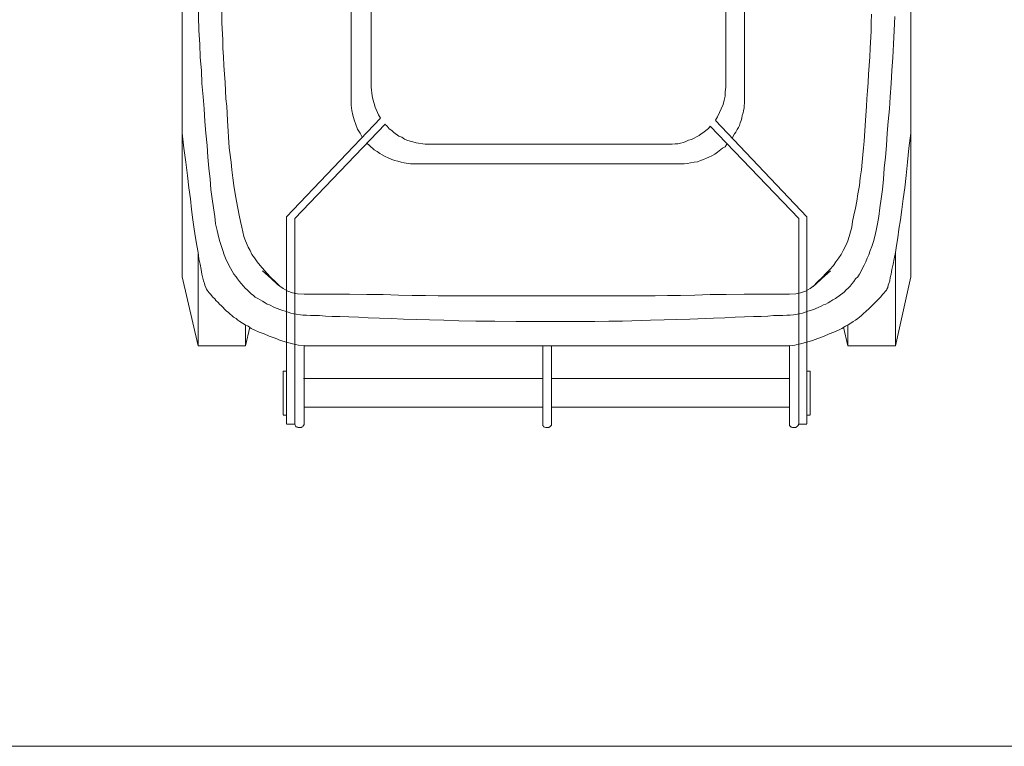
# Model space of a CAD drawing. Header units: inches. Extents: x 43593 to 117387, y -66787 to -26237.
# Tile 236 of 256: x 50044 to 50112, y -30410 to -30360. Entities that reach past the tile are written whole.
import ezdxf

# ---------------------------------------------------------------- set-up
doc = ezdxf.new("R2010")
doc.units = ezdxf.units.IN
doc.header["$MEASUREMENT"] = 0
doc.layers.get('0').update_dxf_attribs({"lineweight": 0})
doc.layers.add('A--tabelka rysunku', color=7, linetype='Continuous', lineweight=0)
doc.layers.add('p--kosz śmietnik', color=252, linetype='Continuous', lineweight=0)

# ---------------------------------------------------------------- blocks, each defined once
blk = doc.blocks.new('kosz120L-rzut')
at = {"linetype": 'Continuous'}
for points in [[(-15.812, 57.561), (-15.835, 57.538)], [(-15.812, 57.561), (-15.835, 57.538)], [(-15.744, 57.606), (-15.812, 57.561)], [(-15.744, 57.606), (-15.812, 57.561)], [(-15.698, 57.652), (-15.744, 57.606)], [(-15.698, 57.652), (-15.744, 57.606)], [(-15.471, 57.652), (-15.698, 57.652)], [(-15.471, 57.652), (-15.698, 57.652)], [(-15.425, 57.629), (-15.471, 57.652)], [(-15.425, 57.629), (-15.471, 57.652)], [(-15.38, 57.629), (-15.425, 57.629)], [(-15.38, 57.629), (-15.425, 57.629)], [(-15.266, 57.515), (-15.38, 57.629)], [(-15.266, 57.515), (-15.38, 57.629)], [(1.206, 57.606), (1.092, 57.492)], [(1.206, 57.606), (1.092, 57.492)], [(1.251, 57.629), (1.206, 57.606)], [(1.251, 57.629), (1.206, 57.606)], [(1.274, 57.652), (1.251, 57.629)], [(1.274, 57.652), (1.251, 57.629)], [(1.479, 57.652), (1.274, 57.652)], [(1.479, 57.652), (1.274, 57.652)], [(1.547, 57.629), (1.479, 57.652)], [(1.547, 57.629), (1.479, 57.652)], [(1.57, 57.629), (1.547, 57.629)], [(1.57, 57.629), (1.547, 57.629)], [(1.638, 57.606), (1.57, 57.629)], [(1.638, 57.606), (1.57, 57.629)], [(1.661, 57.538), (1.638, 57.606)], [(1.661, 57.538), (1.638, 57.606)], [(18.201, 57.606), (18.178, 57.538)], [(18.201, 57.606), (18.178, 57.538)], [(18.269, 57.629), (18.201, 57.606)], [(18.269, 57.629), (18.201, 57.606)], [(18.292, 57.629), (18.269, 57.629)], [(18.292, 57.629), (18.269, 57.629)], [(18.315, 57.652), (18.292, 57.629)], [(18.315, 57.652), (18.292, 57.629)], [(18.519, 57.652), (18.315, 57.652)], [(18.519, 57.652), (18.315, 57.652)], [(18.588, 57.629), (18.519, 57.652)], [(18.588, 57.629), (18.519, 57.652)], [(18.611, 57.606), (18.588, 57.629)], [(18.611, 57.606), (18.588, 57.629)], [(18.679, 57.606), (18.611, 57.606)], [(18.679, 57.606), (18.611, 57.606)], [(18.747, 57.424), (18.679, 57.606)], [(18.747, 57.424), (18.679, 57.606)], [(-16.449, 57.424), (-15.903, 57.424)], [(-16.449, 43.182), (-16.449, 57.401)], [(-15.835, 57.538), (-15.903, 57.424)], [(-15.858, 57.492), (-15.903, 57.424)], [(-15.903, 43.296), (-15.903, 57.424)], [(-15.903, 57.356), (-15.903, 57.424)], [(-15.835, 57.538), (-15.858, 57.492)], [(-15.266, 57.447), (-15.266, 57.515)], [(-15.266, 57.447), (-15.266, 57.515)], [(-15.266, 52.032), (-15.266, 57.447)], [(1.092, 57.492), (1.092, 57.424)], [(1.092, 57.492), (1.092, 57.424)], [(1.092, 57.356), (1.092, 57.424)], [(1.092, 57.356), (1.092, 52.032)], [(1.684, 57.515), (1.661, 57.538)], [(1.684, 57.515), (1.661, 57.538)], [(1.684, 57.447), (1.684, 57.515)], [(1.684, 57.447), (1.684, 57.515)], [(1.684, 52.032), (1.684, 57.447)], [(18.155, 57.515), (18.11, 57.447)], [(18.155, 57.515), (18.11, 57.447)], [(18.11, 52.032), (18.11, 57.447)], [(18.178, 57.538), (18.155, 57.515)], [(18.178, 57.538), (18.155, 57.515)], [(18.747, 43.296), (18.747, 57.424)], [(19.316, 57.424), (18.747, 57.424)], [(18.747, 57.356), (18.747, 57.424)], [(19.316, 43.182), (19.316, 57.401)], [(-16.449, 56.81), (-16.677, 56.81)], [(-16.677, 53.784), (-16.677, 56.787)], [(-2.912, 56.264), (-15.221, 56.264)], [(1.092, 56.264), (-2.912, 56.264)], [(5.802, 56.264), (1.684, 56.264)], [(5.802, 56.264), (18.11, 56.264)], [(19.316, 56.81), (19.543, 56.81)], [(19.543, 53.784), (19.543, 56.787)], [(-2.958, 54.284), (-15.266, 54.284)], [(-2.958, 54.284), (-2.912, 54.284)], [(-2.912, 54.284), (1.092, 54.284)], [(1.684, 54.284), (5.802, 54.284)], [(5.802, 54.284), (18.155, 54.284)], [(-16.449, 53.784), (-16.677, 53.784)], [(19.316, 53.784), (19.543, 53.784)], [(-22.546, 52.032), (-23.616, 47.3)], [(-22.546, 52.032), (-19.27, 52.032)], [(-22.546, 45.639), (-22.546, 52.032)], [(-19.27, 50.644), (-19.27, 52.032)], [(-19.27, 52.032), (-18.975, 50.758)], [(-17.655, 51.372), (-16.836, 51.668)], [(-16.836, 51.668), (-16.449, 51.782)], [(-16.449, 51.782), (-16.017, 51.896)], [(-16.017, 51.896), (-15.63, 51.987)], [(-15.63, 51.987), (-15.266, 52.032)], [(-15.266, 52.032), (-2.298, 52.032)], [(-15.266, 52.009), (-15.266, 52.009)], [(5.165, 52.032), (-2.298, 52.032)], [(18.11, 52.032), (5.165, 52.032)], [(18.497, 51.987), (18.11, 52.032)], [(18.11, 52.009), (18.11, 52.009)], [(18.906, 51.896), (18.497, 51.987)], [(19.725, 51.668), (18.906, 51.896)], [(20.089, 51.509), (19.725, 51.668)], [(20.499, 51.372), (20.089, 51.509)], [(22.137, 52.032), (21.841, 50.758)], [(25.39, 52.032), (22.137, 52.032)], [(22.137, 50.644), (22.137, 52.032)], [(25.39, 52.032), (26.482, 47.3)], [(25.39, 45.639), (25.39, 52.032)], [(-19.111, 50.69), (-18.861, 50.849)], [(-18.861, 50.849), (-18.633, 50.963)], [(-18.633, 50.963), (-18.315, 51.099)], [(-18.315, 51.099), (-17.996, 51.213)], [(-17.996, 51.213), (-17.655, 51.372)], [(20.863, 51.213), (20.499, 51.372)], [(21.204, 51.099), (20.863, 51.213)], [(21.5, 50.963), (21.204, 51.099)], [(21.75, 50.849), (21.5, 50.963)], [(21.955, 50.69), (21.75, 50.849)], [(-20.067, 50.075), (-19.953, 50.166)], [(-19.953, 50.166), (-19.794, 50.28)], [(-19.794, 50.28), (-19.634, 50.371)], [(-19.634, 50.371), (-19.475, 50.485)], [(-19.475, 50.485), (-19.293, 50.599)], [(-19.293, 50.599), (-19.111, 50.69)], [(-11.535, 50.075), (-10.807, 50.121)], [(-10.807, 50.121), (-10.033, 50.144)], [(-10.033, 50.144), (-8.418, 50.212)], [(-8.418, 50.212), (-7.508, 50.235)], [(-7.508, 50.235), (-6.643, 50.257)], [(-6.643, 50.257), (-5.711, 50.28)], [(-5.711, 50.28), (-3.777, 50.348)], [(-3.777, 50.348), (-2.844, 50.348)], [(-2.844, 50.348), (-1.888, 50.371)], [(-1.888, 50.371), (-0.023, 50.371)], [(3.526, 50.371), (-0.023, 50.371)], [(5.005, 50.348), (3.526, 50.371)], [(6.302, 50.348), (5.005, 50.348)], [(7.462, 50.326), (6.302, 50.348)], [(8.509, 50.28), (7.462, 50.326)], [(9.487, 50.257), (8.509, 50.28)], [(10.397, 50.235), (9.487, 50.257)], [(11.285, 50.212), (10.397, 50.235)], [(12.126, 50.166), (11.285, 50.212)], [(12.923, 50.144), (12.126, 50.166)], [(13.696, 50.121), (12.923, 50.144)], [(14.379, 50.075), (13.696, 50.121)], [(22.16, 50.599), (21.955, 50.69)], [(22.524, 50.371), (22.16, 50.599)], [(22.66, 50.28), (22.524, 50.371)], [(22.774, 50.166), (22.66, 50.28)], [(22.956, 50.075), (22.774, 50.166)], [(-21.523, 48.71), (-20.704, 49.529)], [(-20.704, 49.529), (-20.567, 49.643)], [(-20.567, 49.643), (-20.317, 49.871)], [(-20.317, 49.871), (-20.203, 49.962)], [(-20.203, 49.962), (-20.067, 50.075)], [(-17.245, 49.416), (-17.086, 49.484)], [(-17.086, 49.484), (-16.927, 49.552)], [(-16.927, 49.552), (-16.517, 49.666)], [(-16.517, 49.666), (-16.153, 49.802)], [(-16.153, 49.802), (-15.949, 49.848)], [(-15.949, 49.848), (-15.539, 49.916)], [(-15.539, 49.916), (-15.312, 49.939)], [(-15.312, 49.939), (-15.084, 49.939)], [(-15.084, 49.939), (-14.811, 49.962)], [(-14.811, 49.962), (-14.174, 49.962)], [(-14.174, 49.962), (-13.764, 50.007)], [(-13.764, 50.007), (-13.309, 50.03)], [(-13.309, 50.03), (-12.786, 50.03)], [(-12.786, 50.03), (-12.172, 50.053)], [(-12.172, 50.053), (-11.535, 50.075)], [(15.039, 50.053), (14.379, 50.075)], [(15.653, 50.03), (15.039, 50.053)], [(16.176, 50.03), (15.653, 50.03)], [(16.631, 50.007), (16.176, 50.03)], [(17.041, 49.962), (16.631, 50.007)], [(17.678, 49.962), (17.041, 49.962)], [(17.951, 49.939), (17.678, 49.962)], [(18.201, 49.939), (17.951, 49.939)], [(18.815, 49.848), (18.201, 49.939)], [(19.02, 49.802), (18.815, 49.848)], [(19.202, 49.734), (19.02, 49.802)], [(19.407, 49.666), (19.202, 49.734)], [(19.566, 49.62), (19.407, 49.666)], [(19.771, 49.552), (19.566, 49.62)], [(19.953, 49.484), (19.771, 49.552)], [(20.135, 49.416), (19.953, 49.484)], [(23.07, 49.962), (22.956, 50.075)], [(23.183, 49.871), (23.07, 49.962)], [(23.297, 49.757), (23.183, 49.871)], [(23.457, 49.643), (23.297, 49.757)], [(23.798, 49.302), (23.457, 49.643)], [(-19.02, 48.346), (-18.428, 48.801)], [(-18.428, 48.801), (-18.246, 48.892)], [(-18.246, 48.892), (-18.11, 48.983)], [(-18.11, 48.983), (-17.928, 49.097)], [(-17.928, 49.097), (-17.769, 49.188)], [(-17.769, 49.188), (-17.609, 49.234)], [(-17.609, 49.234), (-17.45, 49.325)], [(-17.45, 49.325), (-17.245, 49.416)], [(20.476, 49.234), (20.135, 49.416)], [(20.658, 49.188), (20.476, 49.234)], [(20.795, 49.097), (20.658, 49.188)], [(20.977, 48.983), (20.795, 49.097)], [(21.136, 48.892), (20.977, 48.983)], [(21.295, 48.801), (21.136, 48.892)], [(21.477, 48.688), (21.295, 48.801)], [(23.934, 49.188), (23.798, 49.302)], [(24.025, 49.074), (23.934, 49.188)], [(24.185, 48.938), (24.025, 49.074)], [(24.253, 48.824), (24.185, 48.938)], [(24.389, 48.71), (24.253, 48.824)], [(-22.023, 48.028), (-21.955, 48.142)], [(-21.955, 48.142), (-21.932, 48.21)], [(-21.932, 48.21), (-21.841, 48.301)], [(-21.841, 48.301), (-21.773, 48.392)], [(-21.773, 48.392), (-21.682, 48.483)], [(-21.682, 48.483), (-21.523, 48.71)], [(-19.43, 47.937), (-19.293, 48.073)], [(-19.293, 48.073), (-19.157, 48.187)], [(-19.157, 48.187), (-19.02, 48.346)], [(-17.041, 47.823), (-16.677, 48.096)], [(-16.677, 48.096), (-16.358, 48.278)], [(-16.358, 48.278), (-16.017, 48.392)], [(-16.017, 48.392), (-15.698, 48.46)], [(-15.698, 48.46), (-15.266, 48.483)], [(-15.266, 48.483), (-14.697, 48.483)], [(-14.857, 48.483), (-12.149, 48.483)], [(-14.174, 48.483), (-14.174, 48.483)], [(-12.149, 48.483), (-10.921, 48.506)], [(-10.921, 48.506), (-9.806, 48.506)], [(-9.806, 48.506), (-8.759, 48.551)], [(-8.759, 48.551), (-7.781, 48.574)], [(-7.781, 48.574), (-6.871, 48.574)], [(-6.871, 48.574), (-6.029, 48.597)], [(-6.029, 48.597), (-5.21, 48.597)], [(-5.21, 48.597), (-4.414, 48.619)], [(-4.414, 48.619), (-0.023, 48.619)], [(7.258, 48.619), (-0.023, 48.619)], [(8.077, 48.597), (7.258, 48.619)], [(8.896, 48.597), (8.077, 48.597)], [(9.76, 48.574), (8.896, 48.597)], [(10.67, 48.574), (9.76, 48.574)], [(11.626, 48.551), (10.67, 48.574)], [(12.672, 48.506), (11.626, 48.551)], [(13.787, 48.506), (12.672, 48.506)], [(14.993, 48.483), (13.787, 48.506)], [(17.7, 48.483), (14.993, 48.483)], [(17.041, 48.483), (17.041, 48.483)], [(18.11, 48.483), (17.587, 48.483)], [(18.565, 48.46), (18.11, 48.483)], [(18.906, 48.392), (18.565, 48.46)], [(19.225, 48.278), (18.906, 48.392)], [(19.543, 48.096), (19.225, 48.278)], [(19.93, 47.823), (19.543, 48.096)], [(21.591, 48.574), (21.477, 48.688)], [(21.75, 48.46), (21.591, 48.574)], [(22.023, 48.187), (21.75, 48.46)], [(22.16, 48.073), (22.023, 48.187)], [(22.273, 47.937), (22.16, 48.073)], [(24.549, 48.483), (24.389, 48.71)], [(24.64, 48.392), (24.549, 48.483)], [(24.708, 48.301), (24.64, 48.392)], [(24.776, 48.21), (24.708, 48.301)], [(24.822, 48.142), (24.776, 48.21)], [(24.867, 48.028), (24.822, 48.142)], [(-22.182, 47.345), (-22.16, 47.573)], [(-22.16, 47.573), (-22.091, 47.755)], [(-22.091, 47.755), (-22.046, 47.869)], [(-22.046, 47.869), (-22.023, 48.028)], [(-19.953, 47.3), (-19.794, 47.436)], [(-19.794, 47.436), (-19.68, 47.618)], [(-19.68, 47.618), (-19.566, 47.755)], [(-19.566, 47.755), (-19.43, 47.937)], [(-18.087, 46.89), (-17.496, 47.414)], [(-17.518, 47.345), (-17.2, 47.641)], [(-17.496, 47.414), (-17.041, 47.823)], [(-17.2, 47.641), (-16.881, 47.96)], [(20.067, 47.641), (19.748, 47.96)], [(20.362, 47.414), (19.93, 47.823)], [(20.385, 47.345), (20.067, 47.641)], [(20.977, 46.89), (20.362, 47.414)], [(22.433, 47.755), (22.273, 47.937)], [(22.546, 47.618), (22.433, 47.755)], [(22.683, 47.436), (22.546, 47.618)], [(22.774, 47.3), (22.683, 47.436)], [(24.935, 47.869), (24.867, 48.028)], [(24.958, 47.755), (24.935, 47.869)], [(25.026, 47.573), (24.958, 47.755)], [(25.14, 47.118), (25.026, 47.573)], [(-23.616, 37.471), (-23.616, 47.3)], [(-22.387, 46.435), (-22.296, 46.799)], [(-22.296, 46.799), (-22.251, 47.118)], [(-22.251, 47.118), (-22.182, 47.345)], [(-20.408, 46.504), (-20.067, 47.118)], [(-20.067, 47.118), (-19.953, 47.3)], [(-18.292, 46.526), (-18.042, 46.799)], [(-18.042, 46.799), (-17.791, 47.05)], [(-17.791, 47.05), (-17.518, 47.345)], [(20.681, 47.05), (20.385, 47.345)], [(21.136, 46.526), (20.681, 47.05)], [(22.933, 47.118), (22.774, 47.3)], [(23.275, 46.504), (22.933, 47.118)], [(25.186, 46.799), (25.14, 47.118)], [(25.254, 46.435), (25.186, 46.799)], [(26.482, 37.471), (26.482, 47.3)], [(-22.546, 45.639), (-22.455, 46.071)], [(-22.455, 46.071), (-22.387, 46.435)], [(-20.613, 46.026), (-20.522, 46.276)], [(-20.522, 46.276), (-20.408, 46.504)], [(-18.656, 46.003), (-18.451, 46.276)], [(-18.451, 46.276), (-18.292, 46.526)], [(21.341, 46.276), (21.136, 46.526)], [(21.523, 46.003), (21.341, 46.276)], [(23.502, 46.026), (23.275, 46.504)], [(25.345, 46.071), (25.254, 46.435)], [(25.39, 45.639), (25.345, 46.071)], [(-22.615, 45.138), (-22.546, 45.639)], [(-20.931, 45.229), (-20.817, 45.502)], [(-20.817, 45.502), (-20.726, 45.798)], [(-20.726, 45.798), (-20.613, 46.026)], [(-19.179, 45.047), (-18.952, 45.502)], [(-18.952, 45.502), (-18.815, 45.775)], [(-18.815, 45.775), (-18.656, 46.003)], [(21.705, 45.775), (21.523, 46.003)], [(21.818, 45.502), (21.705, 45.775)], [(21.955, 45.275), (21.818, 45.502)], [(23.593, 45.798), (23.502, 46.026)], [(23.707, 45.502), (23.593, 45.798)], [(23.798, 45.229), (23.707, 45.502)], [(25.481, 45.138), (25.39, 45.639)], [(-22.706, 44.615), (-22.615, 45.138)], [(-21.136, 44.524), (-21.045, 44.865)], [(-21.045, 44.865), (-20.931, 45.229)], [(-19.361, 44.524), (-19.27, 44.82)], [(-19.27, 44.82), (-19.179, 45.047)], [(22.137, 44.82), (21.955, 45.275)], [(22.251, 44.524), (22.137, 44.82)], [(23.912, 44.865), (23.798, 45.229)], [(24.003, 44.524), (23.912, 44.865)], [(25.572, 44.615), (25.481, 45.138)], [(-22.888, 43.387), (-22.774, 44.024)], [(-22.774, 44.024), (-22.706, 44.615)], [(-21.318, 43.66), (-21.227, 44.115)], [(-21.227, 44.115), (-21.136, 44.524)], [(-19.543, 43.887), (-19.361, 44.524)], [(22.319, 44.206), (22.251, 44.524)], [(22.387, 43.887), (22.319, 44.206)], [(24.094, 44.115), (24.003, 44.524)], [(24.207, 43.66), (24.094, 44.115)], [(25.663, 44.024), (25.572, 44.615)], [(25.754, 43.387), (25.663, 44.024)], [(-22.979, 42.681), (-22.888, 43.387)], [(-21.409, 43.159), (-21.318, 43.66)], [(-19.68, 43.068), (-19.589, 43.5)], [(-19.589, 43.5), (-19.543, 43.887)], [(22.478, 43.5), (22.387, 43.887)], [(22.569, 43.068), (22.478, 43.5)], [(24.253, 43.159), (24.207, 43.66)], [(25.845, 42.681), (25.754, 43.387)], [(-23.07, 41.953), (-22.979, 42.681)], [(-21.477, 42.568), (-21.409, 43.159)], [(-19.794, 42.59), (-19.68, 43.068)], [(-10.17, 36.561), (-16.449, 43.182)], [(-9.806, 36.948), (-15.903, 43.296)], [(12.536, 36.811), (18.747, 43.296)], [(12.854, 36.402), (19.316, 43.182)], [(22.66, 42.59), (22.569, 43.068)], [(24.344, 42.568), (24.253, 43.159)], [(25.914, 41.953), (25.845, 42.681)], [(-21.568, 41.953), (-21.477, 42.568)], [(-19.953, 41.589), (-19.885, 42.113)], [(-19.885, 42.113), (-19.794, 42.59)], [(22.751, 42.113), (22.66, 42.59)], [(22.842, 41.589), (22.751, 42.113)], [(24.435, 41.953), (24.344, 42.568)], [(-23.183, 41.18), (-23.07, 41.953)], [(-21.659, 41.293), (-21.568, 41.953)], [(-20.067, 41.02), (-19.953, 41.589)], [(22.933, 41.02), (22.842, 41.589)], [(24.526, 41.293), (24.435, 41.953)], [(26.027, 41.18), (25.914, 41.953)], [(-23.275, 40.338), (-23.183, 41.18)], [(-21.727, 40.588), (-21.659, 41.293)], [(-20.112, 40.497), (-20.067, 41.02)], [(23.001, 40.497), (22.933, 41.02)], [(24.571, 40.588), (24.526, 41.293)], [(26.118, 40.338), (26.027, 41.18)], [(-23.388, 39.428), (-23.275, 40.338)], [(-21.773, 39.837), (-21.727, 40.588)], [(-20.271, 39.428), (-20.203, 39.951)], [(-20.203, 39.951), (-20.112, 40.497)], [(23.07, 39.951), (23.001, 40.497)], [(23.115, 39.428), (23.07, 39.951)], [(24.662, 39.837), (24.571, 40.588)], [(26.232, 39.428), (26.118, 40.338)], [(-23.479, 38.472), (-23.388, 39.428)], [(-21.864, 39.087), (-21.773, 39.837)], [(-20.317, 38.927), (-20.271, 39.428)], [(-9.146, 39.314), (-9.351, 39.246)], [(-9.146, 39.314), (-9.351, 39.246)], [(-8.941, 39.405), (-9.146, 39.314)], [(-8.941, 39.405), (-9.146, 39.314)], [(-8.714, 39.428), (-8.941, 39.405)], [(-8.714, 39.428), (-8.941, 39.405)], [(-8.463, 39.473), (-8.714, 39.428)], [(-8.463, 39.473), (-8.714, 39.428)], [(-8.259, 39.519), (-8.463, 39.473)], [(-8.259, 39.519), (-8.463, 39.473)], [(-8.031, 39.542), (-8.259, 39.519)], [(-8.031, 39.542), (-8.259, 39.519)], [(-7.826, 39.542), (-8.031, 39.542)], [(-7.826, 39.542), (-8.031, 39.542)], [(-7.826, 39.542), (10.579, 39.542)], [(10.784, 39.542), (10.557, 39.542)], [(10.784, 39.542), (10.557, 39.542)], [(11.239, 39.473), (10.784, 39.542)], [(11.239, 39.473), (10.784, 39.542)], [(11.444, 39.428), (11.239, 39.473)], [(11.444, 39.428), (11.239, 39.473)], [(11.671, 39.36), (11.444, 39.428)], [(11.671, 39.36), (11.444, 39.428)], [(11.876, 39.314), (11.671, 39.36)], [(11.876, 39.314), (11.671, 39.36)], [(12.081, 39.246), (11.876, 39.314)], [(12.081, 39.246), (11.876, 39.314)], [(23.252, 38.427), (23.115, 39.428)], [(24.731, 39.087), (24.662, 39.837)], [(26.369, 38.472), (26.232, 39.428)], [(-21.932, 38.268), (-21.864, 39.087)], [(-20.362, 38.427), (-20.317, 38.927)], [(-10.306, 38.745), (-10.648, 38.472)], [(-10.306, 38.745), (-10.648, 38.472)], [(-10.124, 38.882), (-10.306, 38.745)], [(-10.124, 38.882), (-10.306, 38.745)], [(-9.92, 38.996), (-10.124, 38.882)], [(-9.92, 38.996), (-10.124, 38.882)], [(-9.715, 39.087), (-9.92, 38.996)], [(-9.715, 39.087), (-9.92, 38.996)], [(-9.556, 39.155), (-9.715, 39.087)], [(-9.556, 39.155), (-9.715, 39.087)], [(-9.351, 39.246), (-9.556, 39.155)], [(-9.351, 39.246), (-9.556, 39.155)], [(12.331, 39.132), (12.081, 39.246)], [(12.331, 39.132), (12.081, 39.246)], [(12.536, 39.041), (12.331, 39.132)], [(12.536, 39.041), (12.331, 39.132)], [(12.741, 38.927), (12.536, 39.041)], [(12.741, 38.927), (12.536, 39.041)], [(12.9, 38.836), (12.741, 38.927)], [(12.9, 38.836), (12.741, 38.927)], [(13.082, 38.7), (12.9, 38.836)], [(13.082, 38.7), (12.9, 38.836)], [(13.287, 38.586), (13.082, 38.7)], [(13.287, 38.586), (13.082, 38.7)], [(24.776, 38.268), (24.731, 39.087)], [(-23.616, 37.426), (-23.479, 38.472)], [(-21.978, 37.426), (-21.932, 38.268)], [(-20.499, 36.561), (-20.408, 37.972)], [(-20.408, 37.972), (-20.362, 38.427)], [(-10.83, 38.359), (-10.966, 38.177)], [(-10.83, 38.359), (-10.966, 38.177)], [(-10.648, 38.472), (-10.83, 38.359)], [(-10.648, 38.472), (-10.83, 38.359)], [(-8.145, 37.995), (-8.327, 37.904)], [(-8.145, 37.995), (-8.327, 37.904)], [(-7.986, 38.063), (-8.145, 37.995)], [(-7.986, 38.063), (-8.145, 37.995)], [(-7.781, 38.108), (-7.986, 38.063)], [(-7.781, 38.108), (-7.986, 38.063)], [(-7.576, 38.154), (-7.781, 38.108)], [(-7.576, 38.154), (-7.781, 38.108)], [(-7.394, 38.154), (-7.576, 38.154)], [(-7.394, 38.154), (-7.576, 38.154)], [(-7.189, 38.177), (-7.394, 38.154)], [(-7.189, 38.177), (-7.394, 38.154)], [(-6.985, 38.177), (-7.189, 38.177)], [(-6.985, 38.177), (-7.189, 38.177)], [(-6.985, 38.177), (9.578, 38.177)], [(9.783, 38.177), (9.578, 38.177)], [(9.783, 38.177), (9.578, 38.177)], [(10.397, 38.086), (9.783, 38.177)], [(10.397, 38.086), (9.783, 38.177)], [(10.625, 38.017), (10.397, 38.086)], [(10.625, 38.017), (10.397, 38.086)], [(10.807, 37.972), (10.625, 38.017)], [(10.807, 37.972), (10.625, 38.017)], [(11.034, 37.904), (10.807, 37.972)], [(11.034, 37.904), (10.807, 37.972)], [(13.605, 38.268), (13.287, 38.586)], [(13.605, 38.268), (13.287, 38.586)], [(13.787, 38.108), (13.605, 38.268)], [(13.787, 38.108), (13.605, 38.268)], [(23.366, 36.561), (23.252, 38.427)], [(24.867, 37.426), (24.776, 38.268)], [(26.482, 37.426), (26.369, 38.472)], [(-23.616, 2.275), (-23.616, 37.426)], [(-22.046, 36.629), (-21.978, 37.426)], [(-11.58, 37.358), (-11.671, 37.176)], [(-11.58, 37.358), (-11.671, 37.176)], [(-11.489, 37.471), (-11.58, 37.358)], [(-11.489, 37.471), (-11.58, 37.358)], [(-11.33, 37.767), (-11.489, 37.471)], [(-11.33, 37.767), (-11.489, 37.471)], [(-9.51, 37.244), (-9.692, 37.107)], [(-9.51, 37.244), (-9.692, 37.107)], [(-9.374, 37.358), (-9.51, 37.244)], [(-9.374, 37.358), (-9.51, 37.244)], [(-9.191, 37.471), (-9.374, 37.358)], [(-9.191, 37.471), (-9.374, 37.358)], [(-9.055, 37.585), (-9.191, 37.471)], [(-9.055, 37.585), (-9.191, 37.471)], [(-8.532, 37.858), (-9.055, 37.585)], [(-8.532, 37.858), (-9.055, 37.585)], [(-8.327, 37.904), (-8.532, 37.858)], [(-8.327, 37.904), (-8.532, 37.858)], [(11.216, 37.835), (11.034, 37.904)], [(11.216, 37.835), (11.034, 37.904)], [(11.398, 37.699), (11.216, 37.835)], [(11.398, 37.699), (11.216, 37.835)], [(11.603, 37.631), (11.398, 37.699)], [(11.603, 37.631), (11.398, 37.699)], [(11.944, 37.38), (11.603, 37.631)], [(11.944, 37.38), (11.603, 37.631)], [(12.081, 37.244), (11.944, 37.38)], [(12.081, 37.244), (11.944, 37.38)], [(12.263, 37.13), (12.081, 37.244)], [(12.263, 37.13), (12.081, 37.244)], [(14.265, 37.426), (14.106, 37.699)], [(14.265, 37.426), (14.106, 37.699)], [(14.356, 37.289), (14.265, 37.426)], [(14.356, 37.289), (14.265, 37.426)], [(14.447, 37.153), (14.356, 37.289)], [(14.447, 37.153), (14.356, 37.289)], [(24.935, 36.629), (24.867, 37.426)], [(26.482, 2.275), (26.482, 37.426)], [(-22.137, 35.765), (-22.046, 36.629)], [(-20.567, 35.583), (-20.499, 36.561)], [(-11.944, 36.561), (-11.99, 36.402)], [(-11.944, 36.561), (-11.99, 36.402)], [(-11.876, 36.72), (-11.944, 36.561)], [(-11.876, 36.72), (-11.944, 36.561)], [(-11.831, 36.902), (-11.876, 36.72)], [(-11.831, 36.902), (-11.876, 36.72)], [(-11.762, 37.039), (-11.831, 36.902)], [(-11.762, 37.039), (-11.831, 36.902)], [(-11.671, 37.176), (-11.762, 37.039)], [(-11.671, 37.176), (-11.762, 37.039)], [(-9.692, 37.107), (-9.806, 36.948)], [(-9.692, 37.107), (-9.806, 36.948)], [(12.399, 36.948), (12.263, 37.13)], [(12.399, 36.948), (12.263, 37.13)], [(12.559, 36.811), (12.399, 36.948)], [(12.559, 36.811), (12.399, 36.948)], [(14.675, 36.516), (14.447, 37.153)], [(14.675, 36.516), (14.447, 37.153)], [(23.411, 35.583), (23.366, 36.561)], [(24.981, 35.765), (24.935, 36.629)], [(-12.104, 35.901), (-12.149, 35.697)], [(-12.104, 35.901), (-12.149, 35.697)], [(-12.081, 36.038), (-12.104, 35.901)], [(-12.081, 36.038), (-12.104, 35.901)], [(-12.013, 36.22), (-12.081, 36.038)], [(-12.013, 36.22), (-12.081, 36.038)], [(-11.99, 36.402), (-12.013, 36.22)], [(-11.99, 36.402), (-12.013, 36.22)], [(-10.443, 36.015), (-10.557, 35.765)], [(-10.443, 36.015), (-10.557, 35.765)], [(-10.306, 36.311), (-10.443, 36.015)], [(-10.306, 36.311), (-10.443, 36.015)], [(-10.17, 36.538), (-10.306, 36.311)], [(-10.17, 36.538), (-10.306, 36.311)], [(12.991, 36.174), (12.854, 36.402)], [(12.991, 36.174), (12.854, 36.402)], [(13.218, 35.651), (12.991, 36.174)], [(13.218, 35.651), (12.991, 36.174)], [(14.766, 36.197), (14.675, 36.516)], [(14.766, 36.197), (14.675, 36.516)], [(14.834, 35.879), (14.766, 36.197)], [(14.834, 35.879), (14.766, 36.197)], [(14.879, 35.515), (14.834, 35.879)], [(14.879, 35.515), (14.834, 35.879)], [(-22.182, 34.923), (-22.137, 35.765)], [(-20.59, 35.06), (-20.567, 35.583)], [(-12.149, 35.56), (-12.172, 35.378)], [(-12.149, 35.56), (-12.172, 35.378)], [(-12.172, 35.378), (-12.172, 35.196)], [(-12.172, 35.378), (-12.172, 35.196)], [(-12.149, 35.697), (-12.149, 35.56)], [(-12.149, 35.697), (-12.149, 35.56)], [(-10.693, 35.469), (-10.761, 35.173)], [(-10.693, 35.469), (-10.761, 35.173)], [(-10.557, 35.765), (-10.693, 35.469)], [(-10.557, 35.765), (-10.693, 35.469)], [(13.287, 35.401), (13.218, 35.651)], [(13.287, 35.401), (13.218, 35.651)], [(13.378, 35.105), (13.287, 35.401)], [(13.378, 35.105), (13.287, 35.401)], [(14.879, 35.196), (14.879, 35.515)], [(14.879, 35.196), (14.879, 35.515)], [(23.479, 35.06), (23.411, 35.583)], [(25.049, 34.923), (24.981, 35.765)], [(-22.251, 34.013), (-22.182, 34.923)], [(-20.635, 34.514), (-20.59, 35.06)], [(-12.172, 16.836), (-12.172, 35.196)], [(-10.852, 34.582), (-10.898, 34.263)], [(-10.852, 34.582), (-10.898, 34.263)], [(-10.83, 34.878), (-10.852, 34.582)], [(-10.83, 34.878), (-10.852, 34.582)], [(-10.761, 35.173), (-10.83, 34.878)], [(-10.761, 35.173), (-10.83, 34.878)], [(13.423, 34.855), (13.378, 35.105)], [(13.423, 34.855), (13.378, 35.105)], [(13.491, 34.263), (13.423, 34.855)], [(13.491, 34.263), (13.423, 34.855)], [(14.879, 35.196), (14.879, 16.836)], [(23.525, 33.945), (23.479, 35.06)], [(25.14, 34.013), (25.049, 34.923)], [(-22.296, 33.126), (-22.251, 34.013)], [(-20.704, 33.376), (-20.681, 33.945)], [(-20.681, 33.945), (-20.635, 34.514)], [(-10.898, 17.723), (-10.898, 34.263)], [(-10.898, 34.263), (-10.898, 34.263)], [(-10.898, 34.263), (-10.898, 34.263)], [(13.491, 34.263), (13.491, 17.723)], [(23.57, 33.376), (23.525, 33.945)], [(25.163, 33.126), (25.14, 34.013)], [(-20.749, 32.785), (-20.704, 33.376)], [(23.616, 32.785), (23.57, 33.376)], [(-22.364, 32.238), (-22.296, 33.126)], [(-20.795, 32.193), (-20.749, 32.785)], [(23.661, 32.193), (23.616, 32.785)], [(25.254, 32.238), (25.163, 33.126)], [(-22.41, 31.306), (-22.364, 32.238)], [(-20.817, 31.601), (-20.795, 32.193)], [(23.707, 31.601), (23.661, 32.193)], [(25.277, 31.306), (25.254, 32.238)], [(-22.455, 30.373), (-22.41, 31.306)], [(-20.886, 30.418), (-20.817, 31.601)], [(23.707, 31.01), (23.707, 31.601)], [(25.345, 30.373), (25.277, 31.306)], [(23.775, 29.85), (23.707, 31.01)], [(-22.501, 29.417), (-22.455, 30.373)], [(-20.908, 29.258), (-20.886, 29.85)], [(-20.886, 29.85), (-20.886, 30.418)], [(23.775, 18.428), (23.775, 29.85)], [(25.39, 28.439), (25.345, 30.373)]]:
    blk.add_lwpolyline(points, dxfattribs=at)

msp = doc.modelspace()

# ---------------------------------------------------------------- linework, layer by layer
at = {"layer": 'A--tabelka rysunku', "linetype": 'Continuous'}
msp.add_lwpolyline([(49979.396, -30409.61), (50179.396, -30409.61), (50179.396, -30309.61), (49979.396, -30309.61)], close=True, dxfattribs=at)

# ---------------------------------------------------------------- block references
at = {"layer": 'p--kosz śmietnik', "rotation": 180}
msp.add_blockref('kosz120L-rzut', (50081.668, -30330.049), dxfattribs=at)

doc.saveas('drawing.dxf')
